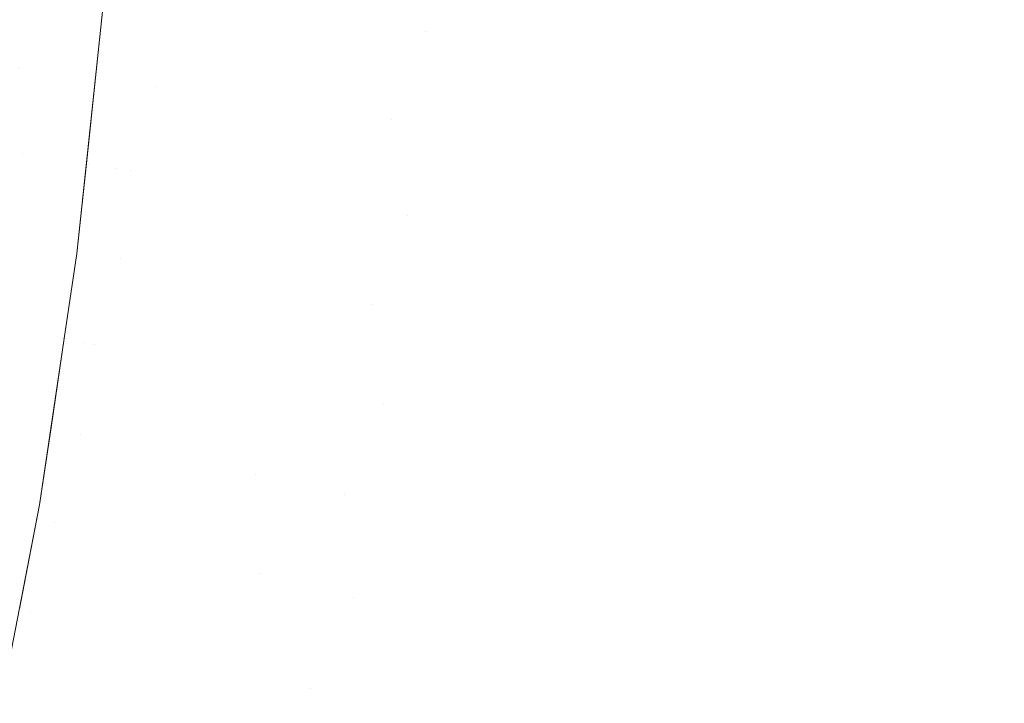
# Model space of a CAD drawing. Header units: centimetres. Extents: x -21.6 to 22.7, y 3.4 to 5.2.
# Tile 230 of 256: x 7.8317 to 7.8718, y 3.8517 to 3.8795. Entities that reach past the tile are written whole.
import ezdxf

# ---------------------------------------------------------------- set-up
doc = ezdxf.new("R2010")
doc.units = ezdxf.units.CM
doc.header["$LTSCALE"] = 2.54
doc.layers.add('Lucido design-1', color=7, linetype='Continuous')

# ---------------------------------------------------------------- blocks, each defined once
blk = doc.blocks.new('Gruppo-4-1')
at = {"color": 7, "linetype": 'Continuous', "lineweight": 9}
blk.add_3dface([(-21.503423, 5.100212, -1872.215514), (-21.503423, 3.500212, -1872.215514), (22.630348, 3.500212, -1872.215514), (22.630348, 5.100212, -1872.215514)], dxfattribs=at)
for points, invisible_edges in [([(22.630348, 5.100212, -1873.015514), (22.630348, 3.500212, -1873.015514), (7.686575, 3.600896, -1873.015514), (7.695257, 3.601786, -1873.015514)], 10), ([(22.630348, 5.100212, -1873.015514), (7.695257, 3.601786, -1873.015514), (7.700788, 3.602588, -1873.015514)], 9), ([(7.700788, 3.602588, -1873.015514), (7.70392, 3.603043, -1873.015514), (22.630348, 5.100212, -1873.015514)], 10), ([(22.630348, 5.100212, -1873.015514), (7.70392, 3.603043, -1873.015514), (7.712563, 3.604668, -1873.015514)], 9), ([(22.630348, 5.100212, -1873.015514), (7.712563, 3.604668, -1873.015514), (7.721183, 3.606664, -1873.015514)], 9), ([(22.630348, 5.100212, -1873.015514), (7.721183, 3.606664, -1873.015514), (7.729779, 3.609037, -1873.015514)], 9), ([(22.630348, 5.100212, -1873.015514), (7.729779, 3.609037, -1873.015514), (7.738348, 3.611789, -1873.015514)], 9), ([(22.630348, 5.100212, -1873.015514), (7.738348, 3.611789, -1873.015514), (7.746887, 3.614929, -1873.015514)], 9), ([(22.630348, 5.100212, -1873.015514), (7.746887, 3.614929, -1873.015514), (7.755389, 3.618463, -1873.015514)], 9), ([(22.630348, 5.100212, -1873.015514), (7.755389, 3.618463, -1873.015514), (7.760056, 3.620633, -1873.015514)], 9), ([(7.760056, 3.620633, -1873.015514), (7.763851, 3.622398, -1873.015514), (22.630348, 5.100212, -1873.015514)], 10), ([(22.630348, 5.100212, -1873.015514), (7.763851, 3.622398, -1873.015514), (7.772266, 3.626742, -1873.015514)], 9), ([(22.630348, 5.100212, -1873.015514), (7.772266, 3.626742, -1873.015514), (7.780626, 3.631505, -1873.015514)], 9), ([(22.630348, 5.100212, -1873.015514), (7.780626, 3.631505, -1873.015514), (7.788922, 3.636696, -1873.015514)], 9), ([(22.630348, 5.100212, -1873.015514), (7.788922, 3.636696, -1873.015514), (7.797144, 3.642325, -1873.015514)], 9), ([(22.630348, 5.100212, -1873.015514), (7.797144, 3.642325, -1873.015514), (7.80528, 3.6484, -1873.015514)], 9), ([(22.630348, 5.100212, -1873.015514), (7.80528, 3.6484, -1873.015514), (7.811701, 3.653619, -1873.015514)], 9), ([(7.811701, 3.653619, -1873.015514), (7.813317, 3.654932, -1873.015514), (22.630348, 5.100212, -1873.015514)], 10), ([(22.630348, 5.100212, -1873.015514), (7.813317, 3.654932, -1873.015514), (7.821238, 3.66193, -1873.015514)], 9), ([(22.630348, 5.100212, -1873.015514), (7.821238, 3.66193, -1873.015514), (7.829029, 3.6694, -1873.015514)], 9), ([(22.630348, 5.100212, -1873.015514), (7.829029, 3.6694, -1873.015514), (7.836668, 3.677352, -1873.015514)], 9), ([(7.836668, 3.677352, -1873.015514), (7.844137, 3.685791, -1873.015514), (22.630348, 5.100212, -1873.015514)], 10), ([(7.844137, 3.685791, -1873.015514), (7.851492, 3.694823, -1873.015514), (22.630348, 5.100212, -1873.015514)], 10), ([(22.630348, 5.100212, -1873.015514), (7.851492, 3.694823, -1873.015514), (7.852842, 3.696628, -1873.015514), (7.858546, 3.704251, -1873.015514)], 9), ([(22.630348, 5.100212, -1873.015514), (7.858546, 3.704251, -1873.015514), (7.865358, 3.714173, -1873.015514)], 9), ([(22.630348, 5.100212, -1873.015514), (7.865358, 3.714173, -1873.015514), (7.869171, 3.720244, -1873.015514), (7.871898, 3.724585, -1873.015514)], 9), ([(7.847473, 3.882798, -1872.967443), (7.84874, 3.886304, -1872.96947), (7.848248, 3.879036, -1872.96947)], 11), ([(7.84874, 3.886304, -1872.96947), (7.849844, 3.886218, -1872.971493), (7.849349, 3.878906, -1872.971493), (7.848248, 3.879036, -1872.96947)], 15), ([(7.850505, 3.878769, -1872.973508), (7.849349, 3.878906, -1872.971493), (7.849844, 3.886218, -1872.971493), (7.851004, 3.886128, -1872.973508)], 15), ([(7.851004, 3.886128, -1872.973508), (7.852219, 3.886033, -1872.975514), (7.851717, 3.878625, -1872.975514), (7.850505, 3.878769, -1872.973508)], 15), ([(7.852986, 3.878474, -1872.977507), (7.851717, 3.878625, -1872.975514), (7.852219, 3.886033, -1872.975514), (7.853492, 3.885934, -1872.977507)], 15), ([(7.853492, 3.885934, -1872.977507), (7.854823, 3.885831, -1872.979485), (7.854313, 3.878317, -1872.979485), (7.852986, 3.878474, -1872.977507)], 15), ([(7.855698, 3.878153, -1872.981445), (7.854313, 3.878317, -1872.979485), (7.854823, 3.885831, -1872.979485), (7.856211, 3.885723, -1872.981445)], 15), ([(7.856211, 3.885723, -1872.981445), (7.857658, 3.885611, -1872.983383), (7.857141, 3.877981, -1872.983383), (7.855698, 3.878153, -1872.981445)], 15), ([(7.858643, 3.877803, -1872.985296), (7.857141, 3.877981, -1872.983383), (7.857658, 3.885611, -1872.983383), (7.859164, 3.885494, -1872.985296)], 15), ([(7.859164, 3.885494, -1872.985296), (7.860729, 3.885372, -1872.987182), (7.860203, 3.877618, -1872.987182), (7.858643, 3.877803, -1872.985296)], 15), ([(7.860203, 3.877618, -1872.987182), (7.860729, 3.885372, -1872.987182), (7.862353, 3.885246, -1872.989037), (7.861823, 3.877426, -1872.989037)], 15), ([(7.861823, 3.877426, -1872.989037), (7.862353, 3.885246, -1872.989037), (7.864036, 3.885115, -1872.990856), (7.863501, 3.877227, -1872.990856)], 15), ([(7.863501, 3.877227, -1872.990856), (7.864036, 3.885115, -1872.990856), (7.865777, 3.88498, -1872.992638), (7.865237, 3.877021, -1872.992638)], 15), ([(7.865237, 3.877021, -1872.992638), (7.865777, 3.88498, -1872.992638), (7.867576, 3.88484, -1872.994379), (7.867032, 3.876808, -1872.994379)], 15), ([(7.867032, 3.876808, -1872.994379), (7.867576, 3.88484, -1872.994379), (7.869433, 3.884696, -1872.996074), (7.868883, 3.876588, -1872.996074)], 15), ([(7.868883, 3.876588, -1872.996074), (7.869433, 3.884696, -1872.996074), (7.871346, 3.884547, -1872.99772), (7.870791, 3.876362, -1872.99772)], 15), ([(7.870791, 3.876362, -1872.99772), (7.871346, 3.884547, -1872.99772), (7.873315, 3.884394, -1872.999315), (7.872755, 3.876129, -1872.999315)], 15), ([(7.845537, 3.882988, -1872.963384), (7.845267, 3.87939, -1872.963384), (7.843539, 3.879595, -1872.959334), (7.843805, 3.883158, -1872.959334)], 15), ([(7.846208, 3.879278, -1872.965413), (7.845267, 3.87939, -1872.963384), (7.845537, 3.882988, -1872.963384), (7.846479, 3.882896, -1872.965413)], 15), ([(7.846479, 3.882896, -1872.965413), (7.847473, 3.882798, -1872.967443), (7.847201, 3.879161, -1872.967443), (7.846208, 3.879278, -1872.965413)], 15), ([(7.848248, 3.879036, -1872.96947), (7.847201, 3.879161, -1872.967443), (7.847473, 3.882798, -1872.967443)], 11), ([(7.831404, 3.881035, -1872.685667), (7.831982, 3.880966, -1872.687998), (7.831681, 3.877594, -1872.687998), (7.831105, 3.877674, -1872.685667)], 15), ([(7.831681, 3.877594, -1872.687998), (7.831982, 3.880966, -1872.687998), (7.832986, 3.880847, -1872.692664), (7.832683, 3.877454, -1872.692664)], 15), ([(7.832683, 3.877454, -1872.692664), (7.832986, 3.880847, -1872.692664), (7.833794, 3.880751, -1872.697318), (7.833489, 3.877341, -1872.697318)], 15), ([(7.833489, 3.877341, -1872.697318), (7.833794, 3.880751, -1872.697318), (7.834409, 3.880678, -1872.701944), (7.834104, 3.877255, -1872.701944)], 15), ([(7.834104, 3.877255, -1872.701944), (7.834409, 3.880678, -1872.701944), (7.83484, 3.880627, -1872.706529), (7.834534, 3.877195, -1872.706529)], 15), ([(7.834534, 3.877195, -1872.706529), (7.83484, 3.880627, -1872.706529), (7.835092, 3.880597, -1872.711056), (7.834786, 3.87716, -1872.711056)], 15), ([(7.835157, 3.880374, -1872.915514), (7.835216, 3.880582, -1872.918688), (7.834547, 3.873657, -1872.918688)], 11), ([(7.835216, 3.880582, -1872.918688), (7.835346, 3.880567, -1872.921959), (7.834677, 3.873636, -1872.921959), (7.834547, 3.873657, -1872.918688)], 15), ([(7.834903, 3.873599, -1872.925326), (7.834677, 3.873636, -1872.921959), (7.835346, 3.880567, -1872.921959), (7.835574, 3.88054, -1872.925326)], 15), ([(7.834786, 3.87716, -1872.711056), (7.835092, 3.880597, -1872.711056), (7.835157, 3.880374, -1872.715514)], 11), ([(7.835574, 3.88054, -1872.925326), (7.835906, 3.880501, -1872.928788), (7.835235, 3.873546, -1872.928788), (7.834903, 3.873599, -1872.925326)], 15), ([(7.834547, 3.873657, -1872.918688), (7.834071, 3.870017, -1872.915514), (7.835157, 3.880374, -1872.915514)], 9), ([(7.835157, 3.880374, -1872.915514), (7.834071, 3.870017, -1872.915514), (7.834454, 3.873669, -1872.715514), (7.834819, 3.877154, -1872.715514)], 10), ([(7.835157, 3.880374, -1872.715514), (7.834819, 3.877154, -1872.715514), (7.834786, 3.87716, -1872.711056)], 10), ([(7.834819, 3.877154, -1872.715514), (7.835157, 3.880374, -1872.715514), (7.835157, 3.880374, -1872.915514)], 10), ([(7.83568, 3.873474, -1872.932342), (7.835235, 3.873546, -1872.928788), (7.835906, 3.880501, -1872.928788), (7.836354, 3.880447, -1872.932342)], 15), ([(7.836354, 3.880447, -1872.932342), (7.836926, 3.88038, -1872.935985), (7.83625, 3.873382, -1872.935985), (7.83568, 3.873474, -1872.932342)], 15), ([(7.837321, 3.876806, -1872.939711), (7.83625, 3.873382, -1872.935985), (7.836926, 3.88038, -1872.935985)], 11), ([(7.836926, 3.88038, -1872.935985), (7.837632, 3.880296, -1872.939711), (7.837321, 3.876806, -1872.939711)], 11), ([(7.837321, 3.876806, -1872.939711), (7.837632, 3.880296, -1872.939711), (7.838483, 3.880195, -1872.943514), (7.83817, 3.876687, -1872.943514)], 15), ([(7.83817, 3.876687, -1872.943514), (7.838483, 3.880195, -1872.943514), (7.839489, 3.880076, -1872.947388), (7.839174, 3.876547, -1872.947388)], 15), ([(7.839174, 3.876547, -1872.947388), (7.839489, 3.880076, -1872.947388), (7.840659, 3.879937, -1872.951323), (7.840343, 3.876384, -1872.951323)], 15), ([(7.840343, 3.876384, -1872.951323), (7.840659, 3.879937, -1872.951323), (7.842006, 3.879777, -1872.955309), (7.841687, 3.876196, -1872.955309)], 15), ([(7.841687, 3.876196, -1872.955309), (7.842006, 3.879777, -1872.955309), (7.843539, 3.879595, -1872.959334), (7.843216, 3.875983, -1872.959334)], 15), ([(7.843216, 3.875983, -1872.959334), (7.843539, 3.879595, -1872.959334), (7.845267, 3.87939, -1872.963384), (7.844942, 3.875742, -1872.963384)], 15), ([(7.845881, 3.87561, -1872.965413), (7.844942, 3.875742, -1872.963384), (7.845267, 3.87939, -1872.963384), (7.846208, 3.879278, -1872.965413)], 15), ([(7.846208, 3.879278, -1872.965413), (7.847201, 3.879161, -1872.967443), (7.846872, 3.875472, -1872.967443), (7.845881, 3.87561, -1872.965413)], 15), ([(7.846872, 3.875472, -1872.967443), (7.847201, 3.879161, -1872.967443), (7.848248, 3.879036, -1872.96947)], 11), ([(7.846872, 3.875472, -1872.967443), (7.848248, 3.879036, -1872.96947), (7.847526, 3.871565, -1872.96947)], 11), ([(7.848248, 3.879036, -1872.96947), (7.849349, 3.878906, -1872.971493), (7.848622, 3.871389, -1872.971493), (7.847526, 3.871565, -1872.96947)], 15), ([(7.849774, 3.871203, -1872.973508), (7.848622, 3.871389, -1872.971493), (7.849349, 3.878906, -1872.971493), (7.850505, 3.878769, -1872.973508)], 15), ([(7.850505, 3.878769, -1872.973508), (7.851717, 3.878625, -1872.975514), (7.850981, 3.871008, -1872.975514), (7.849774, 3.871203, -1872.973508)], 15), ([(7.852246, 3.870805, -1872.977507), (7.850981, 3.871008, -1872.975514), (7.851717, 3.878625, -1872.975514), (7.852986, 3.878474, -1872.977507)], 15), ([(7.852986, 3.878474, -1872.977507), (7.854313, 3.878317, -1872.979485), (7.853567, 3.870592, -1872.979485), (7.852246, 3.870805, -1872.977507)], 15), ([(7.854946, 3.87037, -1872.981445), (7.853567, 3.870592, -1872.979485), (7.854313, 3.878317, -1872.979485), (7.855698, 3.878153, -1872.981445)], 15), ([(7.855698, 3.878153, -1872.981445), (7.857141, 3.877981, -1872.983383), (7.856383, 3.870138, -1872.983383), (7.854946, 3.87037, -1872.981445)], 15), ([(7.857879, 3.869897, -1872.985296), (7.856383, 3.870138, -1872.983383), (7.857141, 3.877981, -1872.983383), (7.858643, 3.877803, -1872.985296)], 15), ([(7.858643, 3.877803, -1872.985296), (7.860203, 3.877618, -1872.987182), (7.859433, 3.869647, -1872.987182), (7.857879, 3.869897, -1872.985296)], 15), ([(7.831851, 3.874091, -1872.690331), (7.831326, 3.874176, -1872.687998), (7.831681, 3.877594, -1872.687998)], 11), ([(7.831681, 3.877594, -1872.687998), (7.832683, 3.877454, -1872.692664), (7.831851, 3.874091, -1872.690331)], 11), ([(7.832683, 3.877454, -1872.692664), (7.832326, 3.874015, -1872.692664), (7.831851, 3.874091, -1872.690331)], 11), ([(7.833489, 3.877341, -1872.697318), (7.83313, 3.873885, -1872.697318), (7.832326, 3.874015, -1872.692664), (7.832683, 3.877454, -1872.692664)], 15), ([(7.834104, 3.877255, -1872.701944), (7.833744, 3.873786, -1872.701944), (7.83313, 3.873885, -1872.697318), (7.833489, 3.877341, -1872.697318)], 15), ([(7.861823, 3.877426, -1872.989037), (7.861046, 3.869387, -1872.989037), (7.859433, 3.869647, -1872.987182), (7.860203, 3.877618, -1872.987182)], 15), ([(7.863501, 3.877227, -1872.990856), (7.862718, 3.869117, -1872.990856), (7.861046, 3.869387, -1872.989037), (7.861823, 3.877426, -1872.989037)], 15), ([(7.834534, 3.877195, -1872.706529), (7.834172, 3.873717, -1872.706529), (7.833744, 3.873786, -1872.701944), (7.834104, 3.877255, -1872.701944)], 15), ([(7.834786, 3.87716, -1872.711056), (7.834424, 3.873677, -1872.711056), (7.834172, 3.873717, -1872.706529), (7.834534, 3.877195, -1872.706529)], 15), ([(7.834819, 3.877154, -1872.715514), (7.834454, 3.873669, -1872.715514), (7.834424, 3.873677, -1872.711056), (7.834786, 3.87716, -1872.711056)], 14), ([(7.865237, 3.877021, -1872.992638), (7.864447, 3.868839, -1872.992638), (7.862718, 3.869117, -1872.990856), (7.863501, 3.877227, -1872.990856)], 15), ([(7.867032, 3.876808, -1872.994379), (7.866234, 3.868551, -1872.994379), (7.864447, 3.868839, -1872.992638), (7.865237, 3.877021, -1872.992638)], 15), ([(7.837321, 3.876806, -1872.939711), (7.836954, 3.873269, -1872.939711), (7.83625, 3.873382, -1872.935985)], 11), ([(7.83817, 3.876687, -1872.943514), (7.837801, 3.873132, -1872.943514), (7.836954, 3.873269, -1872.939711), (7.837321, 3.876806, -1872.939711)], 15), ([(7.839174, 3.876547, -1872.947388), (7.838802, 3.872971, -1872.947388), (7.837801, 3.873132, -1872.943514), (7.83817, 3.876687, -1872.943514)], 15), ([(7.840343, 3.876384, -1872.951323), (7.839968, 3.872783, -1872.951323), (7.838802, 3.872971, -1872.947388), (7.839174, 3.876547, -1872.947388)], 15), ([(7.868883, 3.876588, -1872.996074), (7.868078, 3.868254, -1872.996074), (7.866234, 3.868551, -1872.994379), (7.867032, 3.876808, -1872.994379)], 15), ([(7.870791, 3.876362, -1872.99772), (7.869978, 3.867947, -1872.99772), (7.868078, 3.868254, -1872.996074), (7.868883, 3.876588, -1872.996074)], 15), ([(7.841687, 3.876196, -1872.955309), (7.84131, 3.872567, -1872.955309), (7.839968, 3.872783, -1872.951323), (7.840343, 3.876384, -1872.951323)], 15), ([(7.843216, 3.875983, -1872.959334), (7.842836, 3.872321, -1872.959334), (7.84131, 3.872567, -1872.955309), (7.841687, 3.876196, -1872.955309)], 15), ([(7.872755, 3.876129, -1872.999315), (7.871934, 3.867632, -1872.999315), (7.869978, 3.867947, -1872.99772), (7.870791, 3.876362, -1872.99772)], 15), ([(7.844942, 3.875742, -1872.963384), (7.844558, 3.872044, -1872.963384), (7.842836, 3.872321, -1872.959334), (7.843216, 3.875983, -1872.959334)], 15), ([(7.845495, 3.871893, -1872.965413), (7.844558, 3.872044, -1872.963384), (7.844942, 3.875742, -1872.963384), (7.845881, 3.87561, -1872.965413)], 15), ([(7.845881, 3.87561, -1872.965413), (7.846872, 3.875472, -1872.967443), (7.846484, 3.871733, -1872.967443), (7.845495, 3.871893, -1872.965413)], 15), ([(7.847526, 3.871565, -1872.96947), (7.846484, 3.871733, -1872.967443), (7.846872, 3.875472, -1872.967443)], 11), ([(7.831438, 3.870617, -1872.690331), (7.830914, 3.870713, -1872.687998), (7.831326, 3.874176, -1872.687998), (7.831851, 3.874091, -1872.690331)], 15), ([(7.831851, 3.874091, -1872.690331), (7.832326, 3.874015, -1872.692664), (7.831912, 3.87053, -1872.692664), (7.831438, 3.870617, -1872.690331)], 15), ([(7.831912, 3.87053, -1872.692664), (7.832326, 3.874015, -1872.692664), (7.83313, 3.873885, -1872.697318), (7.832714, 3.870383, -1872.697318)], 15), ([(7.832714, 3.870383, -1872.697318), (7.83313, 3.873885, -1872.697318), (7.833744, 3.873786, -1872.701944), (7.833326, 3.870271, -1872.701944)], 15), ([(7.833326, 3.870271, -1872.701944), (7.833744, 3.873786, -1872.701944), (7.834172, 3.873717, -1872.706529), (7.833753, 3.870193, -1872.706529)], 15), ([(7.833753, 3.870193, -1872.706529), (7.834172, 3.873717, -1872.706529), (7.834424, 3.873677, -1872.711056), (7.834004, 3.870147, -1872.711056)], 15), ([(7.834547, 3.873657, -1872.918688), (7.834677, 3.873636, -1872.921959), (7.833776, 3.86652, -1872.921959), (7.833647, 3.866547, -1872.918688)], 15), ([(7.834071, 3.870017, -1872.915514), (7.834547, 3.873657, -1872.918688), (7.833647, 3.866547, -1872.918688)], 11), ([(7.834001, 3.866474, -1872.925326), (7.833776, 3.86652, -1872.921959), (7.834677, 3.873636, -1872.921959), (7.834903, 3.873599, -1872.925326)], 15), ([(7.834903, 3.873599, -1872.925326), (7.835235, 3.873546, -1872.928788), (7.834331, 3.866406, -1872.928788), (7.834001, 3.866474, -1872.925326)], 15), ([(7.834004, 3.870147, -1872.711056), (7.834424, 3.873677, -1872.711056), (7.834454, 3.873669, -1872.715514)], 11), ([(7.834454, 3.873669, -1872.715514), (7.834071, 3.870017, -1872.715514), (7.834004, 3.870147, -1872.711056)], 10), ([(7.834071, 3.870017, -1872.915514), (7.834071, 3.870017, -1872.715514), (7.834454, 3.873669, -1872.715514)], 9), ([(7.834774, 3.866315, -1872.932342), (7.834331, 3.866406, -1872.928788), (7.835235, 3.873546, -1872.928788), (7.83568, 3.873474, -1872.932342)], 15), ([(7.835826, 3.869813, -1872.935985), (7.834774, 3.866315, -1872.932342), (7.83568, 3.873474, -1872.932342)], 11), ([(7.83568, 3.873474, -1872.932342), (7.83625, 3.873382, -1872.935985), (7.835826, 3.869813, -1872.935985)], 11), ([(7.835826, 3.869813, -1872.935985), (7.83625, 3.873382, -1872.935985), (7.836954, 3.873269, -1872.939711), (7.836528, 3.869685, -1872.939711)], 15), ([(7.836528, 3.869685, -1872.939711), (7.836954, 3.873269, -1872.939711), (7.837801, 3.873132, -1872.943514), (7.837373, 3.86953, -1872.943514)], 15), ([(7.837373, 3.86953, -1872.943514), (7.837801, 3.873132, -1872.943514), (7.838802, 3.872971, -1872.947388), (7.838372, 3.869348, -1872.947388)], 15), ([(7.838372, 3.869348, -1872.947388), (7.838802, 3.872971, -1872.947388), (7.839968, 3.872783, -1872.951323), (7.839535, 3.869135, -1872.951323)], 15), ([(7.839535, 3.869135, -1872.951323), (7.839968, 3.872783, -1872.951323), (7.84131, 3.872567, -1872.955309), (7.840873, 3.86889, -1872.955309)], 15), ([(7.840873, 3.86889, -1872.955309), (7.84131, 3.872567, -1872.955309), (7.842836, 3.872321, -1872.959334), (7.842395, 3.868611, -1872.959334)], 15), ([(7.842395, 3.868611, -1872.959334), (7.842836, 3.872321, -1872.959334), (7.844558, 3.872044, -1872.963384), (7.844112, 3.868297, -1872.963384)], 15), ([(7.845047, 3.868126, -1872.965413), (7.844112, 3.868297, -1872.963384), (7.844558, 3.872044, -1872.963384), (7.845495, 3.871893, -1872.965413)], 15), ([(7.845495, 3.871893, -1872.965413), (7.846484, 3.871733, -1872.967443), (7.846033, 3.867945, -1872.967443), (7.845047, 3.868126, -1872.965413)], 15), ([(7.846033, 3.867945, -1872.967443), (7.846484, 3.871733, -1872.967443), (7.847526, 3.871565, -1872.96947)], 11), ([(7.846033, 3.867945, -1872.967443), (7.847526, 3.871565, -1872.96947), (7.846555, 3.863896, -1872.96947)], 11), ([(7.847526, 3.871565, -1872.96947), (7.848622, 3.871389, -1872.971493), (7.847646, 3.863672, -1872.971493), (7.846555, 3.863896, -1872.96947)], 15), ([(7.848791, 3.863436, -1872.973508), (7.847646, 3.863672, -1872.971493), (7.848622, 3.871389, -1872.971493), (7.849774, 3.871203, -1872.973508)], 15), ([(7.849774, 3.871203, -1872.973508), (7.850981, 3.871008, -1872.975514), (7.849992, 3.86319, -1872.975514), (7.848791, 3.863436, -1872.973508)], 15), ([(7.851249, 3.862932, -1872.977507), (7.849992, 3.86319, -1872.975514), (7.850981, 3.871008, -1872.975514), (7.852246, 3.870805, -1872.977507)], 15), ([(7.831438, 3.870617, -1872.690331), (7.831912, 3.87053, -1872.692664), (7.831438, 3.867001, -1872.692664), (7.830966, 3.867098, -1872.690331)], 15), ([(7.832714, 3.870383, -1872.697318), (7.832238, 3.866836, -1872.697318), (7.831438, 3.867001, -1872.692664), (7.831912, 3.87053, -1872.692664)], 15), ([(7.852246, 3.870805, -1872.977507), (7.853567, 3.870592, -1872.979485), (7.852563, 3.862662, -1872.979485), (7.851249, 3.862932, -1872.977507)], 15), ([(7.853935, 3.86238, -1872.981445), (7.852563, 3.862662, -1872.979485), (7.853567, 3.870592, -1872.979485), (7.854946, 3.87037, -1872.981445)], 15), ([(7.833326, 3.870271, -1872.701944), (7.832848, 3.866711, -1872.701944), (7.832238, 3.866836, -1872.697318), (7.832714, 3.870383, -1872.697318)], 15), ([(7.833753, 3.870193, -1872.706529), (7.833275, 3.866623, -1872.706529), (7.832848, 3.866711, -1872.701944), (7.833326, 3.870271, -1872.701944)], 15), ([(7.834004, 3.870147, -1872.711056), (7.833525, 3.866572, -1872.711056), (7.833275, 3.866623, -1872.706529), (7.833753, 3.870193, -1872.706529)], 15), ([(7.833525, 3.866572, -1872.711056), (7.834004, 3.870147, -1872.711056), (7.834071, 3.870017, -1872.715514)], 11), ([(7.854946, 3.87037, -1872.981445), (7.856383, 3.870138, -1872.983383), (7.855364, 3.862086, -1872.983383), (7.853935, 3.86238, -1872.981445)], 15), ([(7.856852, 3.861781, -1872.985296), (7.855364, 3.862086, -1872.983383), (7.856383, 3.870138, -1872.983383), (7.857879, 3.869897, -1872.985296)], 15), ([(7.834071, 3.870017, -1872.715514), (7.833556, 3.866563, -1872.715514), (7.833525, 3.866572, -1872.711056)], 10), ([(7.833647, 3.866547, -1872.918688), (7.833556, 3.866563, -1872.915514), (7.834071, 3.870017, -1872.915514)], 9), ([(7.833556, 3.866563, -1872.715514), (7.834071, 3.870017, -1872.715514), (7.834071, 3.870017, -1872.915514), (7.833556, 3.866563, -1872.915514)], 10), ([(7.835826, 3.869813, -1872.935985), (7.835341, 3.866199, -1872.935985), (7.834774, 3.866315, -1872.932342)], 11), ([(7.836528, 3.869685, -1872.939711), (7.836041, 3.866055, -1872.939711), (7.835341, 3.866199, -1872.935985), (7.835826, 3.869813, -1872.935985)], 15), ([(7.857879, 3.869897, -1872.985296), (7.859433, 3.869647, -1872.987182), (7.858398, 3.861463, -1872.987182), (7.856852, 3.861781, -1872.985296)], 15), ([(7.837373, 3.86953, -1872.943514), (7.836883, 3.865882, -1872.943514), (7.836041, 3.866055, -1872.939711), (7.836528, 3.869685, -1872.939711)], 15), ([(7.838372, 3.869348, -1872.947388), (7.837879, 3.865678, -1872.947388), (7.836883, 3.865882, -1872.943514), (7.837373, 3.86953, -1872.943514)], 15), ([(7.839535, 3.869135, -1872.951323), (7.839039, 3.865439, -1872.951323), (7.837879, 3.865678, -1872.947388), (7.838372, 3.869348, -1872.947388)], 15), ([(7.860002, 3.861134, -1872.989037), (7.858398, 3.861463, -1872.987182), (7.859433, 3.869647, -1872.987182), (7.861046, 3.869387, -1872.989037)], 15), ([(7.861046, 3.869387, -1872.989037), (7.862718, 3.869117, -1872.990856), (7.861664, 3.860792, -1872.990856), (7.860002, 3.861134, -1872.989037)], 15), ([(7.840873, 3.86889, -1872.955309), (7.840373, 3.865166, -1872.955309), (7.839039, 3.865439, -1872.951323), (7.839535, 3.869135, -1872.951323)], 15), ([(7.863384, 3.860439, -1872.992638), (7.861664, 3.860792, -1872.990856), (7.862718, 3.869117, -1872.990856), (7.864447, 3.868839, -1872.992638)], 15), ([(7.842395, 3.868611, -1872.959334), (7.841891, 3.864854, -1872.959334), (7.840373, 3.865166, -1872.955309), (7.840873, 3.86889, -1872.955309)], 15), ([(7.844112, 3.868297, -1872.963384), (7.843603, 3.864502, -1872.963384), (7.841891, 3.864854, -1872.959334), (7.842395, 3.868611, -1872.959334)], 15), ([(7.864447, 3.868839, -1872.992638), (7.866234, 3.868551, -1872.994379), (7.865161, 3.860074, -1872.994379), (7.863384, 3.860439, -1872.992638)], 15), ([(7.865161, 3.860074, -1872.994379), (7.866234, 3.868551, -1872.994379), (7.868078, 3.868254, -1872.996074), (7.866995, 3.859697, -1872.996074)], 15), ([(7.844535, 3.864311, -1872.965413), (7.843603, 3.864502, -1872.963384), (7.844112, 3.868297, -1872.963384), (7.845047, 3.868126, -1872.965413)], 15), ([(7.845047, 3.868126, -1872.965413), (7.846033, 3.867945, -1872.967443), (7.845519, 3.864109, -1872.967443), (7.844535, 3.864311, -1872.965413)], 15), ([(7.866995, 3.859697, -1872.996074), (7.868078, 3.868254, -1872.996074), (7.869978, 3.867947, -1872.99772), (7.868885, 3.859309, -1872.99772)], 15), ([(7.846555, 3.863896, -1872.96947), (7.845519, 3.864109, -1872.967443), (7.846033, 3.867945, -1872.967443)], 11), ([(7.868885, 3.859309, -1872.99772), (7.869978, 3.867947, -1872.99772), (7.871934, 3.867632, -1872.999315), (7.87083, 3.85891, -1872.999315)], 15), ([(7.87083, 3.85891, -1872.999315), (7.871934, 3.867632, -1872.999315), (7.873943, 3.867308, -1873.000853), (7.872828, 3.858499, -1873.000853)], 15), ([(7.830903, 3.863428, -1872.692664), (7.831438, 3.867001, -1872.692664), (7.832238, 3.866836, -1872.697318), (7.831701, 3.863246, -1872.697318)], 15), ([(7.831701, 3.863246, -1872.697318), (7.832238, 3.866836, -1872.697318), (7.832848, 3.866711, -1872.701944), (7.832308, 3.863107, -1872.701944)], 15), ([(7.832308, 3.863107, -1872.701944), (7.832848, 3.866711, -1872.701944), (7.833275, 3.866623, -1872.706529), (7.832733, 3.86301, -1872.706529)], 15), ([(7.833647, 3.866547, -1872.918688), (7.832498, 3.859261, -1872.918688), (7.832548, 3.859802, -1872.915514)], 11), ([(7.833647, 3.866547, -1872.918688), (7.833776, 3.86652, -1872.921959), (7.832626, 3.859228, -1872.921959), (7.832498, 3.859261, -1872.918688)], 15), ([(7.832548, 3.859802, -1872.915514), (7.833556, 3.866563, -1872.915514), (7.833647, 3.866547, -1872.918688)], 10), ([(7.833016, 3.862942, -1872.715514), (7.833556, 3.866563, -1872.715514), (7.833556, 3.866563, -1872.915514), (7.832548, 3.859802, -1872.915514)], 10), ([(7.832849, 3.859172, -1872.925326), (7.832626, 3.859228, -1872.921959), (7.833776, 3.86652, -1872.921959), (7.834001, 3.866474, -1872.925326)], 15), ([(7.832733, 3.86301, -1872.706529), (7.833275, 3.866623, -1872.706529), (7.833525, 3.866572, -1872.711056), (7.832983, 3.862953, -1872.711056)], 15), ([(7.832983, 3.862953, -1872.711056), (7.833525, 3.866572, -1872.711056), (7.833556, 3.866563, -1872.715514), (7.833016, 3.862942, -1872.715514)], 11), ([(7.834001, 3.866474, -1872.925326), (7.834331, 3.866406, -1872.928788), (7.833176, 3.85909, -1872.928788), (7.832849, 3.859172, -1872.925326)], 15), ([(7.834228, 3.862669, -1872.932342), (7.833176, 3.85909, -1872.928788), (7.834331, 3.866406, -1872.928788)], 11), ([(7.834331, 3.866406, -1872.928788), (7.834774, 3.866315, -1872.932342), (7.834228, 3.862669, -1872.932342)], 11), ([(7.834228, 3.862669, -1872.932342), (7.834774, 3.866315, -1872.932342), (7.835341, 3.866199, -1872.935985), (7.834793, 3.86254, -1872.935985)], 15), ([(7.834793, 3.86254, -1872.935985), (7.835341, 3.866199, -1872.935985), (7.836041, 3.866055, -1872.939711), (7.83549, 3.862381, -1872.939711)], 15), ([(7.83549, 3.862381, -1872.939711), (7.836041, 3.866055, -1872.939711), (7.836883, 3.865882, -1872.943514), (7.83633, 3.862189, -1872.943514)], 15), ([(7.83633, 3.862189, -1872.943514), (7.836883, 3.865882, -1872.943514), (7.837879, 3.865678, -1872.947388), (7.837323, 3.861963, -1872.947388)], 15), ([(7.837323, 3.861963, -1872.947388), (7.837879, 3.865678, -1872.947388), (7.839039, 3.865439, -1872.951323), (7.838479, 3.861699, -1872.951323)], 15), ([(7.838479, 3.861699, -1872.951323), (7.839039, 3.865439, -1872.951323), (7.840373, 3.865166, -1872.955309), (7.839808, 3.861395, -1872.955309)], 15), ([(7.839808, 3.861395, -1872.955309), (7.840373, 3.865166, -1872.955309), (7.841891, 3.864854, -1872.959334), (7.841321, 3.86105, -1872.959334)], 15), ([(7.841321, 3.86105, -1872.959334), (7.841891, 3.864854, -1872.959334), (7.843603, 3.864502, -1872.963384), (7.843028, 3.86066, -1872.963384)], 15), ([(7.843956, 3.860448, -1872.965413), (7.843028, 3.86066, -1872.963384), (7.843603, 3.864502, -1872.963384), (7.844535, 3.864311, -1872.965413)], 15), ([(7.844535, 3.864311, -1872.965413), (7.845519, 3.864109, -1872.967443), (7.844937, 3.860225, -1872.967443), (7.843956, 3.860448, -1872.965413)], 15), ([(7.844937, 3.860225, -1872.967443), (7.845519, 3.864109, -1872.967443), (7.846555, 3.863896, -1872.96947)], 11), ([(7.844937, 3.860225, -1872.967443), (7.846555, 3.863896, -1872.96947), (7.845315, 3.856035, -1872.96947)], 11), ([(7.846555, 3.863896, -1872.96947), (7.847646, 3.863672, -1872.971493), (7.846398, 3.855763, -1872.971493), (7.845315, 3.856035, -1872.96947)], 15), ([(7.847535, 3.855477, -1872.973508), (7.846398, 3.855763, -1872.971493), (7.847646, 3.863672, -1872.971493), (7.848791, 3.863436, -1872.973508)], 15), ([(7.848791, 3.863436, -1872.973508), (7.849992, 3.86319, -1872.975514), (7.848727, 3.855177, -1872.975514), (7.847535, 3.855477, -1872.973508)], 15), ([(7.832308, 3.863107, -1872.701944), (7.831704, 3.85946, -1872.701944), (7.831098, 3.859613, -1872.697318), (7.831701, 3.863246, -1872.697318)], 15), ([(7.832733, 3.86301, -1872.706529), (7.832127, 3.859354, -1872.706529), (7.831704, 3.85946, -1872.701944), (7.832308, 3.863107, -1872.701944)], 15), ([(7.832983, 3.862953, -1872.711056), (7.832376, 3.859291, -1872.711056), (7.832127, 3.859354, -1872.706529), (7.832733, 3.86301, -1872.706529)], 15), ([(7.832548, 3.859802, -1872.715514), (7.832376, 3.859291, -1872.711056), (7.832983, 3.862953, -1872.711056)], 11), ([(7.832983, 3.862953, -1872.711056), (7.833016, 3.862942, -1872.715514), (7.832548, 3.859802, -1872.715514)], 9), ([(7.832548, 3.859802, -1872.915514), (7.832548, 3.859802, -1872.715514), (7.833016, 3.862942, -1872.715514)], 9), ([(7.849976, 3.854863, -1872.977507), (7.848727, 3.855177, -1872.975514), (7.849992, 3.86319, -1872.975514), (7.851249, 3.862932, -1872.977507)], 15), ([(7.851249, 3.862932, -1872.977507), (7.852563, 3.862662, -1872.979485), (7.851281, 3.854534, -1872.979485), (7.849976, 3.854863, -1872.977507)], 15), ([(7.834228, 3.862669, -1872.932342), (7.833617, 3.858979, -1872.932342), (7.833176, 3.85909, -1872.928788)], 11), ([(7.834793, 3.86254, -1872.935985), (7.834179, 3.858837, -1872.935985), (7.833617, 3.858979, -1872.932342), (7.834228, 3.862669, -1872.932342)], 15), ([(7.83549, 3.862381, -1872.939711), (7.834874, 3.858663, -1872.939711), (7.834179, 3.858837, -1872.935985), (7.834793, 3.86254, -1872.935985)], 15), ([(7.852643, 3.854192, -1872.981445), (7.851281, 3.854534, -1872.979485), (7.852563, 3.862662, -1872.979485), (7.853935, 3.86238, -1872.981445)], 15), ([(7.83633, 3.862189, -1872.943514), (7.835711, 3.858452, -1872.943514), (7.834874, 3.858663, -1872.939711), (7.83549, 3.862381, -1872.939711)], 15), ([(7.837323, 3.861963, -1872.947388), (7.8367, 3.858203, -1872.947388), (7.835711, 3.858452, -1872.943514), (7.83633, 3.862189, -1872.943514)], 15), ([(7.853935, 3.86238, -1872.981445), (7.855364, 3.862086, -1872.983383), (7.854062, 3.853834, -1872.983383), (7.852643, 3.854192, -1872.981445)], 15), ([(7.855539, 3.853463, -1872.985296), (7.854062, 3.853834, -1872.983383), (7.855364, 3.862086, -1872.983383), (7.856852, 3.861781, -1872.985296)], 15), ([(7.838479, 3.861699, -1872.951323), (7.837851, 3.857913, -1872.951323), (7.8367, 3.858203, -1872.947388), (7.837323, 3.861963, -1872.947388)], 15), ([(7.839808, 3.861395, -1872.955309), (7.839176, 3.85758, -1872.955309), (7.837851, 3.857913, -1872.951323), (7.838479, 3.861699, -1872.951323)], 15), ([(7.856852, 3.861781, -1872.985296), (7.858398, 3.861463, -1872.987182), (7.857074, 3.853076, -1872.987182), (7.855539, 3.853463, -1872.985296)], 15), ([(7.841321, 3.86105, -1872.959334), (7.840683, 3.857201, -1872.959334), (7.839176, 3.85758, -1872.955309), (7.839808, 3.861395, -1872.955309)], 15), ([(7.858667, 3.852676, -1872.989037), (7.857074, 3.853076, -1872.987182), (7.858398, 3.861463, -1872.987182), (7.860002, 3.861134, -1872.989037)], 15), ([(7.841509, 3.856993, -1872.961357), (7.840683, 3.857201, -1872.959334), (7.841321, 3.86105, -1872.959334)], 11), ([(7.841321, 3.86105, -1872.959334), (7.843028, 3.86066, -1872.963384), (7.841509, 3.856993, -1872.961357)], 11), ([(7.860002, 3.861134, -1872.989037), (7.861664, 3.860792, -1872.990856), (7.860318, 3.85226, -1872.990856), (7.858667, 3.852676, -1872.989037)], 15), ([(7.843028, 3.86066, -1872.963384), (7.842384, 3.856773, -1872.963384), (7.841509, 3.856993, -1872.961357)], 11), ([(7.843309, 3.85654, -1872.965413), (7.842384, 3.856773, -1872.963384), (7.843028, 3.86066, -1872.963384), (7.843956, 3.860448, -1872.965413)], 15), ([(7.862026, 3.851831, -1872.992638), (7.860318, 3.85226, -1872.990856), (7.861664, 3.860792, -1872.990856), (7.863384, 3.860439, -1872.992638)], 15), ([(7.843956, 3.860448, -1872.965413), (7.844937, 3.860225, -1872.967443), (7.844286, 3.856294, -1872.967443), (7.843309, 3.85654, -1872.965413)], 15), ([(7.845315, 3.856035, -1872.96947), (7.844286, 3.856294, -1872.967443), (7.844937, 3.860225, -1872.967443)], 11), ([(7.863384, 3.860439, -1872.992638), (7.865161, 3.860074, -1872.994379), (7.86379, 3.851387, -1872.994379), (7.862026, 3.851831, -1872.992638)], 15), ([(7.831002, 3.851826, -1872.915514), (7.832548, 3.859802, -1872.915514), (7.832498, 3.859261, -1872.918688)], 10), ([(7.831729, 3.855575, -1872.715514), (7.832548, 3.859802, -1872.715514), (7.832548, 3.859802, -1872.915514), (7.831002, 3.851826, -1872.915514)], 10), ([(7.832376, 3.859291, -1872.711056), (7.832548, 3.859802, -1872.715514), (7.831729, 3.855575, -1872.715514)], 9), ([(7.866995, 3.859697, -1872.996074), (7.865612, 3.850928, -1872.996074), (7.86379, 3.851387, -1872.994379), (7.865161, 3.860074, -1872.994379)], 15), ([(7.868885, 3.859309, -1872.99772), (7.867488, 3.850456, -1872.99772), (7.865612, 3.850928, -1872.996074), (7.866995, 3.859697, -1872.996074)], 15), ([(7.831033, 3.855772, -1872.701944), (7.831704, 3.85946, -1872.701944), (7.832127, 3.859354, -1872.706529), (7.831454, 3.855655, -1872.706529)], 15), ([(7.831454, 3.855655, -1872.706529), (7.832127, 3.859354, -1872.706529), (7.832376, 3.859291, -1872.711056), (7.831701, 3.855587, -1872.711056)], 15), ([(7.831729, 3.855575, -1872.715514), (7.831701, 3.855587, -1872.711056), (7.832376, 3.859291, -1872.711056)], 11), ([(7.87083, 3.85891, -1872.999315), (7.869419, 3.84997, -1872.999315), (7.867488, 3.850456, -1872.99772), (7.868885, 3.859309, -1872.99772)], 15), ([(7.832498, 3.859261, -1872.918688), (7.831078, 3.851807, -1872.918688), (7.831002, 3.851826, -1872.915514)], 11), ([(7.832498, 3.859261, -1872.918688), (7.832626, 3.859228, -1872.921959), (7.831205, 3.851769, -1872.921959), (7.831078, 3.851807, -1872.918688)], 15), ([(7.831205, 3.851769, -1872.921959), (7.832626, 3.859228, -1872.921959), (7.832173, 3.855457, -1872.925326)], 11), ([(7.832626, 3.859228, -1872.921959), (7.832849, 3.859172, -1872.925326), (7.832173, 3.855457, -1872.925326)], 11), ([(7.832173, 3.855457, -1872.925326), (7.832849, 3.859172, -1872.925326), (7.833176, 3.85909, -1872.928788), (7.832499, 3.855368, -1872.928788)], 15), ([(7.832499, 3.855368, -1872.928788), (7.833176, 3.85909, -1872.928788), (7.833617, 3.858979, -1872.932342), (7.832937, 3.855247, -1872.932342)], 15), ([(7.832937, 3.855247, -1872.932342), (7.833617, 3.858979, -1872.932342), (7.834179, 3.858837, -1872.935985), (7.833498, 3.855092, -1872.935985)], 15), ([(7.872828, 3.858499, -1873.000853), (7.871404, 3.849471, -1873.000853), (7.869419, 3.84997, -1872.999315), (7.87083, 3.85891, -1872.999315)], 15), ([(7.833498, 3.855092, -1872.935985), (7.834179, 3.858837, -1872.935985), (7.834874, 3.858663, -1872.939711), (7.834189, 3.854902, -1872.939711)], 15), ([(7.834189, 3.854902, -1872.939711), (7.834874, 3.858663, -1872.939711), (7.835711, 3.858452, -1872.943514), (7.835023, 3.854672, -1872.943514)], 15), ([(7.874879, 3.858078, -1873.002333), (7.87344, 3.848959, -1873.002333), (7.871404, 3.849471, -1873.000853), (7.872828, 3.858499, -1873.000853)], 15), ([(7.835023, 3.854672, -1872.943514), (7.835711, 3.858452, -1872.943514), (7.8367, 3.858203, -1872.947388), (7.836007, 3.854401, -1872.947388)], 15), ([(7.836007, 3.854401, -1872.947388), (7.8367, 3.858203, -1872.947388), (7.837851, 3.857913, -1872.951323), (7.837154, 3.854085, -1872.951323)], 15), ([(7.837154, 3.854085, -1872.951323), (7.837851, 3.857913, -1872.951323), (7.839176, 3.85758, -1872.955309), (7.838473, 3.853721, -1872.955309)], 15), ([(7.838473, 3.853721, -1872.955309), (7.839176, 3.85758, -1872.955309), (7.840683, 3.857201, -1872.959334), (7.839975, 3.853308, -1872.959334)], 15), ([(7.840797, 3.853081, -1872.961357), (7.839975, 3.853308, -1872.959334), (7.840683, 3.857201, -1872.959334), (7.841509, 3.856993, -1872.961357)], 15), ([(7.841509, 3.856993, -1872.961357), (7.842384, 3.856773, -1872.963384), (7.841668, 3.852841, -1872.963384), (7.840797, 3.853081, -1872.961357)], 15), ([(7.842589, 3.852587, -1872.965413), (7.841668, 3.852841, -1872.963384), (7.842384, 3.856773, -1872.963384), (7.843309, 3.85654, -1872.965413)], 15), ([(7.843309, 3.85654, -1872.965413), (7.844286, 3.856294, -1872.967443), (7.843562, 3.852319, -1872.967443), (7.842589, 3.852587, -1872.965413)], 15), ([(7.843562, 3.852319, -1872.967443), (7.844286, 3.856294, -1872.967443), (7.845315, 3.856035, -1872.96947)], 11), ([(7.843562, 3.852319, -1872.967443), (7.845315, 3.856035, -1872.96947), (7.843783, 3.847995, -1872.96947)], 11), ([(7.845315, 3.856035, -1872.96947), (7.846398, 3.855763, -1872.971493), (7.844857, 3.847673, -1872.971493), (7.843783, 3.847995, -1872.96947)], 15), ([(7.845984, 3.847334, -1872.973508), (7.844857, 3.847673, -1872.971493), (7.846398, 3.855763, -1872.971493), (7.847535, 3.855477, -1872.973508)], 15), ([(7.832173, 3.855457, -1872.925326), (7.831426, 3.851702, -1872.925326), (7.831205, 3.851769, -1872.921959)], 11), ([(7.832499, 3.855368, -1872.928788), (7.831751, 3.851605, -1872.928788), (7.831426, 3.851702, -1872.925326), (7.832173, 3.855457, -1872.925326)], 15), ([(7.832937, 3.855247, -1872.932342), (7.832187, 3.851474, -1872.932342), (7.831751, 3.851605, -1872.928788), (7.832499, 3.855368, -1872.928788)], 15), ([(7.847535, 3.855477, -1872.973508), (7.848727, 3.855177, -1872.975514), (7.847166, 3.84698, -1872.975514), (7.845984, 3.847334, -1872.973508)], 15), ([(7.833498, 3.855092, -1872.935985), (7.832745, 3.851307, -1872.935985), (7.832187, 3.851474, -1872.932342), (7.832937, 3.855247, -1872.932342)], 15), ([(7.834189, 3.854902, -1872.939711), (7.833434, 3.8511, -1872.939711), (7.832745, 3.851307, -1872.935985), (7.833498, 3.855092, -1872.935985)], 15), ([(7.835023, 3.854672, -1872.943514), (7.834263, 3.850851, -1872.943514), (7.833434, 3.8511, -1872.939711), (7.834189, 3.854902, -1872.939711)], 15), ([(7.848404, 3.846608, -1872.977507), (7.847166, 3.84698, -1872.975514), (7.848727, 3.855177, -1872.975514), (7.849976, 3.854863, -1872.977507)], 15), ([(7.836007, 3.854401, -1872.947388), (7.835243, 3.850557, -1872.947388), (7.834263, 3.850851, -1872.943514), (7.835023, 3.854672, -1872.943514)], 15), ([(7.849976, 3.854863, -1872.977507), (7.851281, 3.854534, -1872.979485), (7.849697, 3.84622, -1872.979485), (7.848404, 3.846608, -1872.977507)], 15), ([(7.851047, 3.845815, -1872.981445), (7.849697, 3.84622, -1872.979485), (7.851281, 3.854534, -1872.979485), (7.852643, 3.854192, -1872.981445)], 15), ([(7.837154, 3.854085, -1872.951323), (7.836385, 3.850214, -1872.951323), (7.835243, 3.850557, -1872.947388), (7.836007, 3.854401, -1872.947388)], 15), ([(7.838473, 3.853721, -1872.955309), (7.837698, 3.849821, -1872.955309), (7.836385, 3.850214, -1872.951323), (7.837154, 3.854085, -1872.951323)], 15), ([(7.852643, 3.854192, -1872.981445), (7.854062, 3.853834, -1872.983383), (7.852454, 3.845393, -1872.983383), (7.851047, 3.845815, -1872.981445)], 15), ([(7.839975, 3.853308, -1872.959334), (7.839192, 3.849372, -1872.959334), (7.837698, 3.849821, -1872.955309), (7.838473, 3.853721, -1872.955309)], 15), ([(7.853919, 3.844954, -1872.985296), (7.852454, 3.845393, -1872.983383), (7.854062, 3.853834, -1872.983383), (7.855539, 3.853463, -1872.985296)], 15), ([(7.84001, 3.849127, -1872.961357), (7.839192, 3.849372, -1872.959334), (7.839975, 3.853308, -1872.959334), (7.840797, 3.853081, -1872.961357)], 15), ([(7.855539, 3.853463, -1872.985296), (7.857074, 3.853076, -1872.987182), (7.85544, 3.844497, -1872.987182), (7.853919, 3.844954, -1872.985296)], 15), ([(7.840797, 3.853081, -1872.961357), (7.841668, 3.852841, -1872.963384), (7.840878, 3.848867, -1872.963384), (7.84001, 3.849127, -1872.961357)], 15), ([(7.857019, 3.844023, -1872.989037), (7.85544, 3.844497, -1872.987182), (7.857074, 3.853076, -1872.987182), (7.858667, 3.852676, -1872.989037)], 15), ([(7.841795, 3.848591, -1872.965413), (7.840878, 3.848867, -1872.963384), (7.841668, 3.852841, -1872.963384), (7.842589, 3.852587, -1872.965413)], 15), ([(7.842589, 3.852587, -1872.965413), (7.843562, 3.852319, -1872.967443), (7.842763, 3.848301, -1872.967443), (7.841795, 3.848591, -1872.965413)], 15), ([(7.858667, 3.852676, -1872.989037), (7.860318, 3.85226, -1872.990856), (7.858655, 3.843533, -1872.990856), (7.857019, 3.844023, -1872.989037)], 15), ([(7.843783, 3.847995, -1872.96947), (7.842763, 3.848301, -1872.967443), (7.843562, 3.852319, -1872.967443)], 11), ([(7.860348, 3.843025, -1872.992638), (7.858655, 3.843533, -1872.990856), (7.860318, 3.85226, -1872.990856), (7.862026, 3.851831, -1872.992638)], 15), ([(7.862026, 3.851831, -1872.992638), (7.86379, 3.851387, -1872.994379), (7.862098, 3.8425, -1872.994379), (7.860348, 3.843025, -1872.992638)], 15)]:
    blk.add_3dface(points, dxfattribs=dict(at, invisible_edges=invisible_edges))
blk = doc.blocks.new('Gruppo-5-1')
at = {"color": 7}
blk.add_blockref('Gruppo-4-1', (0, 0), dxfattribs=at)

msp = doc.modelspace()

# ---------------------------------------------------------------- block references
at = {"layer": 'Lucido design-1', "color": 7}
msp.add_blockref('Gruppo-5-1', (0, 0), dxfattribs=at)

doc.saveas('drawing.dxf')
